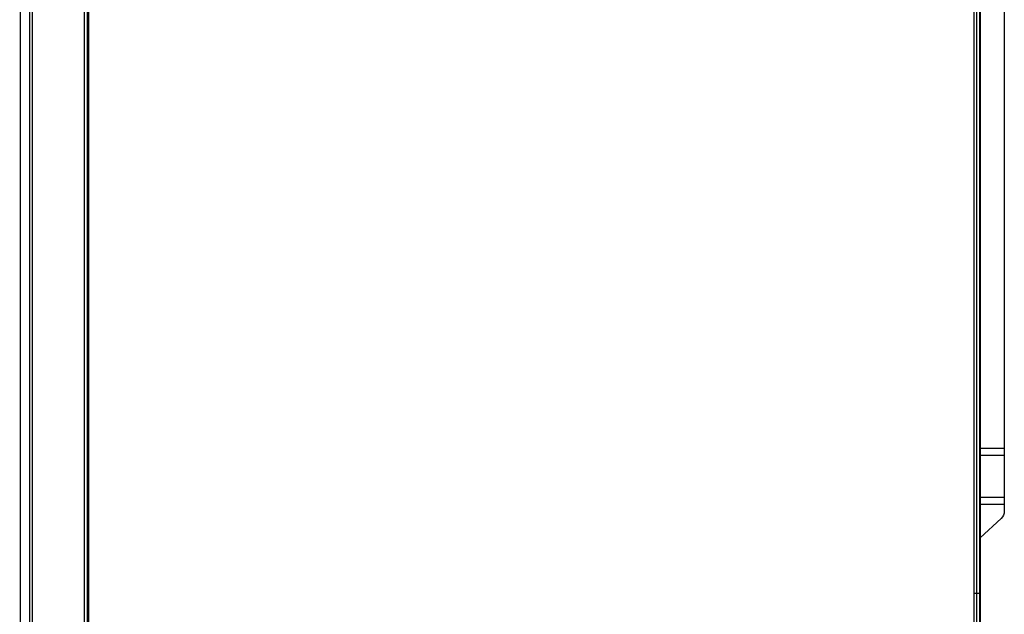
# Model space of a CAD drawing. Header units: millimetres. Extents: x 922208 to 1069538, y -182208 to -99877.
# Tile 200 of 256: x 998265 to 998467, y -161603 to -161481. Entities that reach past the tile are written whole.
import ezdxf

# ---------------------------------------------------------------- set-up
doc = ezdxf.new("R2010")
doc.units = ezdxf.units.MM
doc.header["$MEASUREMENT"] = 0
doc.layers.add('IS_KLIM_urządzenia', color=3, linetype='Continuous')

# ---------------------------------------------------------------- blocks, each defined once
blk = doc.blocks.new('G$CFEA986A8')
at = {"layer": 'IS_KLIM_urządzenia', "linetype": 'Continuous'}
for p, q in [((65.49, 201.26), (209.47, 201.26)), ((209.47, 196.29), (209.47, 201.26)), ((209.47, 201.26), (210.97, 201.26)), ((210.97, 201.26), (210.97, 196.29)), ((210.97, 201.26), (219.47, 201.26)), ((219.47, 196.29), (219.47, 201.26)), ((219.47, 201.26), (220.97, 201.26)), ((220.97, 201.26), (220.97, 196.29)), ((220.97, 201.26), (222.34, 201.26)), ((223.82, 200.61), (227.77, 196.29)), ((239.13, 196.24), (239.13, 196.29)), ((239.13, 195.13), (239.13, 195.58)), ((46.52, 13.96), (921.55, 13.84)), ((48.58, 13.7), (919.48, 13.58)), ((919.48, 13.06), (48.58, 13.18)), ((58.74, 2.46), (909.33, 2.34)), ((58.73, 0), (909.33, -0.12)), ((909.33, 1.87), (58.74, 1.98))]:
    blk.add_line(p, q, dxfattribs=at)
at = {"layer": 'IS_KLIM_urządzenia', "linetype": 'Continuous', "extrusion": (0, 0, -1)}
blk.add_arc((-222.34, 199.26), 2, 90, 137.5532, dxfattribs=at)
at = {"layer": 'IS_KLIM_urządzenia', "linetype": 'Continuous'}
blk.add_open_spline([(80.5, 196.29), (94.71, 196.29), (108.92, 196.29), (161.8, 196.29), (200.47, 196.29), (239.13, 196.29)], degree=3, knots=[0, 0, 0, 0, 0.268807, 0.268807, 1, 1, 1, 1], dxfattribs=at)
for points in [[(239.13, 196.24), (186.25, 196.24), (133.37, 196.24), (80.5, 196.24)], [(80.5, 195.58), (133.37, 195.58), (186.25, 195.58), (239.13, 195.58)], [(239.13, 196.29), (266.37, 196.29), (293.61, 196.29), (320.84, 196.29)], [(320.84, 196.24), (293.61, 196.24), (266.37, 196.24), (239.13, 196.24)], [(239.13, 195.58), (239.13, 195.8), (239.13, 196.02), (239.13, 196.24)], [(239.13, 195.58), (252.17, 195.58), (265.2, 195.58), (278.23, 195.58)], [(239.13, 195.13), (186.25, 195.13), (133.37, 195.13), (80.5, 195.13)], [(278.23, 195.13), (265.2, 195.13), (252.17, 195.13), (239.13, 195.13)]]:
    blk.add_open_spline(points, degree=3, dxfattribs=at)

msp = doc.modelspace()

# ---------------------------------------------------------------- block references
at = {"layer": 'IS_KLIM_urządzenia', "rotation": 270}
msp.add_blockref('G$CFEA986A8', (998265.29, -161359.31), dxfattribs=at)

doc.saveas('drawing.dxf')
